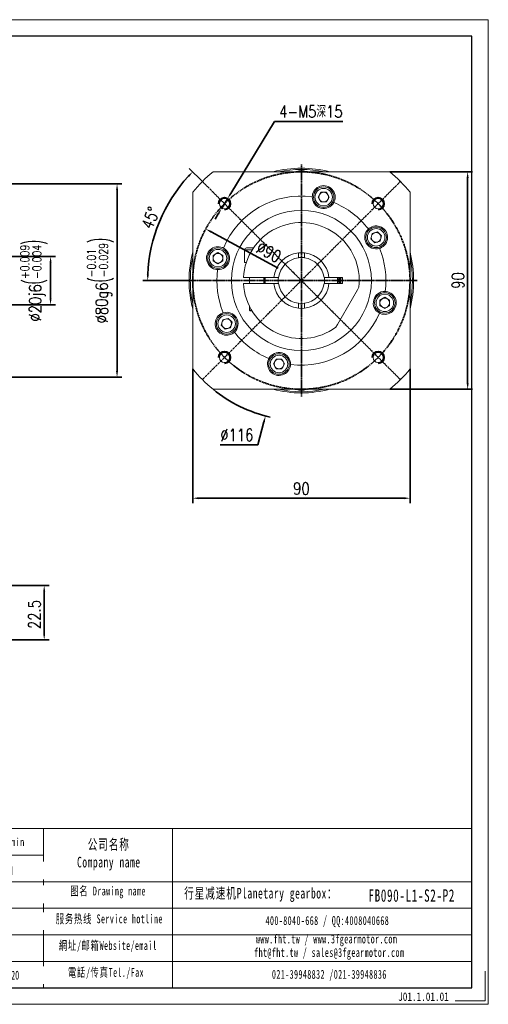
# Model space of a CAD drawing. Header units: millimetres. Extents: x 6818 to 7394, y -836 to -429.
# Tile 7 of 7: x 7200 to 7394, y -836 to -429. Entities that reach past the tile are written whole.
import ezdxf

# ---------------------------------------------------------------- set-up
doc = ezdxf.new("R2010")
doc.units = ezdxf.units.MM
doc.header["$PDSIZE"] = -5
doc.linetypes.add('CENTER', pattern=[0.6, 0.375, -0.075, 0.075, -0.075])
doc.layers.get('0').update_dxf_attribs({"lineweight": 18})
doc.layers.get('Defpoints').update_dxf_attribs({"lineweight": 18})
for name, color, linetype, lineweight in [('1轮廓实线层', 7, 'Continuous', 70), ('2细线层', 4, 'Continuous', 35), ('3中心线层', 1, 'CENTER', 35), ('6文字层', 3, 'Continuous', 35), ('7标注层', 4, 'Continuous', 35), ('SLD-0', 7, 'Continuous', 18), ('图框_外框线', 7, 'Continuous', 18), ('标注线', 7, 'Continuous', 18)]:
    doc.layers.add(name, color=color, linetype=linetype, lineweight=lineweight)
doc.styles.add('TH_GBDIM', font='romans.shx', dxfattribs={"width": 0.8, "bigfont": 'gbcbig.shx'})
doc.styles.add('标准', font='txt', dxfattribs={"width": 0.667})
doc.styles.add('样式 1', font='txt', dxfattribs={"width": 0.8})
doc.dimstyles.new('TH_GBDIM', dxfattribs={"dimtxt": 5, "dimasz": 2.5, "dimexe": 2, "dimexo": 0, "dimgap": 1.5, "dimtad": 1, "dimdec": 1, "dimdsep": 46, "dimtxsty": 'TH_GBDIM', "dimcen": 2.5, "dimclrd": 130, "dimclre": 130, "dimclrt": 3, "dimadec": 0, "dimazin": 2, "dimtfac": 0.714286, "dimtdec": 1, "dimtmove": 0, "dimatfit": 3, "dimfxl": 1, "dimtzin": 0, "dimlwd": -1, "dimlwe": -1, "dimarcsym": 0})

# ---------------------------------------------------------------- blocks, each defined once
blk = doc.blocks.new('*U191')
at = {"layer": '3中心线层'}
blk.add_line((-20.51, -20.51), (20.51, 20.51), dxfattribs=at)
blk = doc.blocks.new('*U190')
at = {"layer": '1轮廓实线层', "color": 0, "linetype": 'ByBlock', "lineweight": -2, "transparency": 16777216}
for p, rotation in [((2056.64, 2539.15), 90), ((2056.64, 2498.14), 180), ((2097.65, 2498.14), 270)]:
    blk.add_blockref('*U191', p, dxfattribs=dict(at, rotation=rotation))
blk.add_blockref('*U191', (2097.65, 2539.15), dxfattribs=at)
blk = doc.blocks.new('*D194')
at = {"layer": '7标注层', "color": 130}
blk.add_line((7307.01, -531.52), (7279.22, -516.54), dxfattribs=at)
blk.add_solid([(7279.42, -516.17), (7279.02, -516.9), (7277.02, -515.35)], dxfattribs=at)
at = {"layer": 'Defpoints', "color": 0}
for p in [(7277.02, -515.35), (7356.24, -558.06)]:
    blk.add_point(p, dxfattribs=at)
at = {"layer": '7标注层', "color": 3, "insert": (7303.15, -524.89), "char_height": 5, "attachment_point": 5, "rotation": 331.6688, "style": 'TH_GBDIM'}
blk.add_mtext('∅90', dxfattribs=at)
blk = doc.blocks.new('*D195')
at = {"layer": '7标注层', "color": 130}
for p, q in [((7271.63, -573.3), (7271.63, -628.8)), ((7361.63, -573.3), (7361.63, -628.8)), ((7274.13, -626.8), (7359.13, -626.8))]:
    blk.add_line(p, q, dxfattribs=at)
for points in [[(7274.13, -626.38), (7274.13, -627.22), (7271.63, -626.8)], [(7359.13, -627.22), (7359.13, -626.38), (7361.63, -626.8)]]:
    blk.add_solid(points, dxfattribs=at)
at = {"layer": 'Defpoints', "color": 0}
for p in [(7271.63, -573.3), (7361.63, -573.3), (7361.63, -626.8)]:
    blk.add_point(p, dxfattribs=at)
at = {"layer": '7标注层', "color": 3, "insert": (7316.63, -622.8), "char_height": 5, "attachment_point": 5, "style": 'TH_GBDIM'}
blk.add_mtext('90', dxfattribs=at)
blk = doc.blocks.new('*D196')
at = {"layer": '7标注层', "color": 130}
for p, q in [((7314.13, -536.71), (7319.13, -536.71)), ((7316.63, -539.21), (7316.63, -534.21)), ((7298.63, -604.64), (7301.13, -595.19)), ((7282.94, -604.64), (7298.63, -604.64))]:
    blk.add_line(p, q, dxfattribs=at)
blk.add_arc((7316.63, -536.71), 58, 230.8833, 257.1309, dxfattribs=at)
blk.add_solid([(7301.53, -595.29), (7300.73, -595.08), (7301.77, -592.77)], dxfattribs=at)
at = {"layer": 'Defpoints', "color": 0}
for p in [(7331.49, -480.64), (7301.77, -592.77)]:
    blk.add_point(p, dxfattribs=at)
at = {"layer": '7标注层', "color": 3, "insert": (7289.89, -600.64), "char_height": 5, "attachment_point": 5, "style": 'TH_GBDIM'}
blk.add_mtext('{∅116}{}{}', dxfattribs=at)
blk = doc.blocks.new('*D197')
at = {"layer": '7标注层', "color": 130}
for p, q in [((7305.51, -470.94), (7287.41, -500.62)), ((7333.82, -470.94), (7305.51, -470.94)), ((7283.51, -507.02), (7286.11, -502.75)), ((7282.21, -509.16), (7280.91, -511.29))]:
    blk.add_line(p, q, dxfattribs=at)
for points in [[(7287.06, -500.4), (7287.77, -500.83), (7286.11, -502.75)], [(7282.56, -509.37), (7281.85, -508.94), (7283.51, -507.02)]]:
    blk.add_solid(points, dxfattribs=at)
at = {"layer": 'Defpoints', "color": 0}
for p in [(7286.11, -502.75), (7283.51, -507.02)]:
    blk.add_point(p, dxfattribs=at)
at = {"layer": '7标注层', "color": 3, "insert": (7320.56, -466.74), "char_height": 5, "attachment_point": 5, "style": 'TH_GBDIM'}
blk.add_mtext('{4-M5深15}{}{}', dxfattribs=at)
blk = doc.blocks.new('*D198')
at = {"layer": '7标注层', "color": 130}
for p, q in [((7275.62, -495.69), (7270.22, -490.29)), ((7268.63, -536.71), (7250.99, -536.71))]:
    blk.add_line(p, q, dxfattribs=at)
blk.add_arc((7316.63, -536.71), 63.64, 137.2508, 177.7492, dxfattribs=at)
for points in [[(7270.2, -493.8), (7269.6, -493.22), (7271.63, -491.7)], [(7252.62, -534.2), (7253.45, -534.21), (7252.99, -536.71)]]:
    blk.add_solid(points, dxfattribs=at)
at = {"layer": 'Defpoints', "color": 0}
for p in [(7275.62, -495.69), (7261.52, -504.89), (7268.63, -536.71), (7316.63, -536.71), (7364.63, -536.71)]:
    blk.add_point(p, dxfattribs=at)
at = {"layer": '7标注层', "color": 3, "insert": (7254.14, -510.82), "char_height": 5, "attachment_point": 5, "rotation": 67.5, "style": 'TH_GBDIM'}
blk.add_mtext('45%%d', dxfattribs=at)
blk = doc.blocks.new('*D199')
at = {"layer": '7标注层', "color": 130}
for p, q in [((7353.22, -491.71), (7387.49, -491.71)), ((7385.49, -579.21), (7385.49, -494.21)), ((7353.22, -581.71), (7387.49, -581.71))]:
    blk.add_line(p, q, dxfattribs=at)
for points in [[(7385.91, -494.21), (7385.07, -494.21), (7385.49, -491.71)], [(7385.07, -579.21), (7385.91, -579.21), (7385.49, -581.71)]]:
    blk.add_solid(points, dxfattribs=at)
at = {"layer": 'Defpoints', "color": 0}
for p in [(7353.22, -491.71), (7385.49, -491.71), (7353.22, -581.71)]:
    blk.add_point(p, dxfattribs=at)
at = {"layer": '7标注层', "color": 3, "insert": (7381.49, -536.71), "char_height": 5, "attachment_point": 5, "rotation": 90, "style": 'TH_GBDIM'}
blk.add_mtext('90', dxfattribs=at)
blk = doc.blocks.new('*D211')
at = {"layer": '7标注层', "color": 130}
for p, q in [((7191.11, -526.71), (7214.77, -526.71)), ((7212.77, -544.21), (7212.77, -529.21)), ((7191.11, -546.71), (7214.77, -546.71))]:
    blk.add_line(p, q, dxfattribs=at)
for points in [[(7213.18, -529.21), (7212.35, -529.21), (7212.77, -526.71)], [(7212.35, -544.21), (7213.18, -544.21), (7212.77, -546.71)]]:
    blk.add_solid(points, dxfattribs=at)
at = {"layer": 'Defpoints', "color": 0}
for p in [(7191.11, -526.71), (7212.77, -526.71), (7191.11, -546.71)]:
    blk.add_point(p, dxfattribs=at)
at = {"layer": '7标注层', "color": 3, "insert": (7205.82, -536.71), "char_height": 5, "attachment_point": 5, "rotation": 90, "style": 'TH_GBDIM'}
blk.add_mtext('{%%c20}{}{j6\\H0.7143x;{\\H2x;\\W0.5;(}\\S+0.009^ -0.004;{\\H2x;\\W0.5;)}}', dxfattribs=at)
blk = doc.blocks.new('*D212')
at = {"layer": '7标注层', "color": 130}
for p, q in [((7154.21, -496.71), (7242.3, -496.71)), ((7240.3, -499.21), (7240.3, -574.21)), ((7154.21, -576.71), (7242.3, -576.71))]:
    blk.add_line(p, q, dxfattribs=at)
for points in [[(7240.71, -499.21), (7239.88, -499.21), (7240.3, -496.71)], [(7239.88, -574.21), (7240.71, -574.21), (7240.3, -576.71)]]:
    blk.add_solid(points, dxfattribs=at)
at = {"layer": 'Defpoints', "color": 0}
for p in [(7154.21, -496.71), (7154.21, -576.71), (7240.3, -576.71)]:
    blk.add_point(p, dxfattribs=at)
at = {"layer": '7标注层', "color": 3, "insert": (7233.35, -536.71), "char_height": 5, "attachment_point": 5, "rotation": 90, "style": 'TH_GBDIM'}
blk.add_mtext('{%%c80}{}{g6\\H0.7143x;{\\H2x;\\W0.5;(}\\S-0.01^ -0.029;{\\H2x;\\W0.5;)}}', dxfattribs=at)
blk = doc.blocks.new('*D219')
at = {"layer": '7标注层', "color": 130}
for p, q in [((7180.83, -662.95), (7212.12, -662.95)), ((7210.12, -665.45), (7210.12, -682.95)), ((7178.23, -685.45), (7212.12, -685.45))]:
    blk.add_line(p, q, dxfattribs=at)
for points in [[(7210.54, -665.45), (7209.71, -665.45), (7210.12, -662.95)], [(7209.71, -682.95), (7210.54, -682.95), (7210.12, -685.45)]]:
    blk.add_solid(points, dxfattribs=at)
at = {"layer": 'Defpoints', "color": 0}
for p in [(7180.83, -662.95), (7178.23, -685.45), (7210.12, -685.45)]:
    blk.add_point(p, dxfattribs=at)
at = {"layer": '7标注层', "color": 3, "insert": (7206.12, -674.92), "char_height": 5, "attachment_point": 5, "rotation": 90, "style": 'TH_GBDIM'}
blk.add_mtext('22.5', dxfattribs=at)

msp = doc.modelspace()

# ---------------------------------------------------------------- linework, layer by layer
at = {"color": 7, "linetype": 'Continuous', "lineweight": 15}
for p, q in [((7280.038756, -491.70623), (7353.223455, -491.70623)), ((7271.631104, -573.298581), (7271.631104, -500.113882)), ((7323.574486, -502.174385), (7324.729186, -500.174385)), ((7324.729186, -500.174385), (7327.038587, -500.174385)), ((7327.038587, -500.174385), (7328.193287, -502.174385)), ((7361.631108, -500.113882), (7361.631108, -573.298581)), ((7321.168952, -501.598284), (7321.137181, -501.997512)), ((7324.729186, -504.174382), (7323.574486, -502.174385)), ((7327.038587, -504.174382), (7324.729186, -504.174382)), ((7328.193287, -502.174385), (7327.038587, -504.174382)), ((7330.083091, -504.394561), (7330.255189, -504.032936)), ((7344.664915, -515.089905), (7344.360153, -515.349737)), ((7345.360803, -519.428948), (7345.958521, -517.198239)), ((7345.958521, -517.198239), (7348.189232, -516.600521)), ((7348.189232, -516.600521), (7349.822224, -518.233516)), ((7346.993797, -521.061942), (7345.360803, -519.428948)), ((7349.224509, -520.464225), (7346.993797, -521.061942)), ((7349.822224, -518.233516), (7349.224509, -520.464225)), ((7280.099259, -526.29875), (7282.099259, -525.14405)), ((7282.099259, -525.14405), (7284.099256, -526.29875)), ((7284.319435, -523.254247), (7283.95781, -523.082148)), ((7293.131107, -523.956232), (7293.131107, -529.206232)), ((7293.881106, -523.206231), (7296.787971, -523.206231)), ((7315.381106, -525.274368), (7315.381106, -525.676839)), ((7315.381106, -525.676839), (7315.381106, -526.706707)), ((7317.881106, -525.676839), (7317.881106, -525.274368)), ((7317.881106, -526.706707), (7317.881106, -525.676839)), ((7348.990896, -523.37042), (7349.368298, -523.236403)), ((7280.099259, -528.608151), (7280.099259, -526.29875)), ((7282.099259, -529.762852), (7280.099259, -528.608151)), ((7284.099256, -528.608151), (7282.099259, -529.762852)), ((7284.099256, -526.29875), (7284.099256, -528.608151)), ((7293.83308, -529.206232), (7293.131107, -529.206232)), ((7281.523158, -532.168386), (7281.922386, -532.200157)), ((7293.164373, -535.456232), (7292.663679, -535.456232)), ((7304.696388, -535.456232), (7293.164373, -535.456232)), ((7295.131105, -535.456232), (7295.131105, -537.956232)), ((7301.131106, -537.956232), (7301.131106, -535.456232)), ((7301.332086, -535.456232), (7301.281106, -536.706232)), ((7301.281106, -536.706232), (7301.332086, -537.956232)), ((7305.199242, -535.456232), (7304.696388, -535.456232)), ((7305.601713, -535.456232), (7305.199242, -535.456232)), ((7306.631581, -535.456232), (7305.601713, -535.456232)), ((7327.660498, -535.456232), (7326.630631, -535.456232)), ((7328.062969, -535.456232), (7327.660498, -535.456232)), ((7328.565824, -535.456232), (7328.062969, -535.456232)), ((7333.631107, -535.456232), (7328.565824, -535.456232)), ((7333.631107, -537.956232), (7333.631107, -535.456232)), ((7292.663679, -537.956232), (7293.164373, -537.956232)), ((7293.164373, -537.956232), (7304.696388, -537.956232)), ((7304.696388, -537.956232), (7305.199242, -537.956232)), ((7305.199242, -537.956232), (7305.601713, -537.956232)), ((7305.601713, -537.956232), (7306.631581, -537.956232)), ((7326.630631, -537.956232), (7327.660498, -537.956232)), ((7327.660498, -537.956232), (7328.062969, -537.956232)), ((7328.062969, -537.956232), (7328.565824, -537.956232)), ((7328.565824, -537.956232), (7333.631107, -537.956232)), ((7331.552987, -554.860776), (7339.814342, -540.551688)), ((7340.479496, -539.399608), (7339.814342, -540.551688)), ((7351.739054, -541.244078), (7351.339825, -541.212307)), ((7349.162956, -544.804312), (7351.162952, -543.649612)), ((7349.162956, -547.113713), (7349.162956, -544.804312)), ((7351.162952, -543.649612), (7353.162953, -544.804312)), ((7353.162953, -544.804312), (7353.162953, -547.113713)), ((7284.271316, -550.042044), (7283.893914, -550.17606)), ((7295.131105, -547.371596), (7295.131105, -548.956231)), ((7295.131105, -548.956231), (7295.381106, -549.206232)), ((7295.131105, -548.956231), (7295.992852, -548.956231)), ((7296.143304, -549.206232), (7295.381106, -549.206232)), ((7315.381106, -546.705757), (7315.381106, -547.735624)), ((7315.381106, -547.735624), (7315.381106, -548.138095)), ((7317.881106, -547.735624), (7317.881106, -546.705757)), ((7317.881106, -548.138095), (7317.881106, -547.735624)), ((7348.942776, -550.158217), (7349.304401, -550.330315)), ((7351.162952, -548.268413), (7349.162956, -547.113713)), ((7353.162953, -547.113713), (7351.162952, -548.268413)), ((7283.439987, -555.178948), (7284.037703, -552.948239)), ((7284.037703, -552.948239), (7286.268414, -552.350521)), ((7286.268414, -552.350521), (7287.901408, -553.983515)), ((7287.901408, -553.983515), (7287.303691, -556.214225)), ((7285.07298, -556.811942), (7283.439987, -555.178948)), ((7287.303691, -556.214225), (7285.07298, -556.811942)), ((7288.597296, -558.322558), (7288.902058, -558.062727)), ((7331.552987, -554.860776), (7330.887833, -556.012856)), ((7303.179121, -569.017902), (7303.007022, -569.379527)), ((7305.068924, -571.238078), (7306.223624, -569.238082)), ((7306.223624, -569.238082), (7308.533025, -569.238082)), ((7308.533025, -569.238082), (7309.687726, -571.238078)), ((7306.223624, -573.238079), (7305.068924, -571.238078)), ((7308.533025, -573.238079), (7306.223624, -573.238079)), ((7309.687726, -571.238078), (7308.533025, -573.238079)), ((7312.09326, -571.81418), (7312.125031, -571.414951)), ((7353.223455, -581.706234), (7280.038756, -581.706234))]:
    msp.add_line(p, q, dxfattribs=at)
at = {"color": 8, "linetype": 'Continuous', "lineweight": 15}
msp.add_line((7296.297942, -523.956232), (7293.131107, -523.956232), dxfattribs=at)
at = {"color": 7, "linetype": 'Continuous', "lineweight": 15, "flags": 128}
for points in [[(7317.881106, -525.274368), (7316.631106, -525.206232), (7315.381106, -525.274368)], [(7331.930125, -537.956232), (7331.981106, -536.706232), (7331.930125, -535.456232)], [(7315.381106, -548.138095), (7316.631106, -548.206232), (7317.881106, -548.138095)]]:
    msp.add_lwpolyline(points, dxfattribs=at)
at = {"color": 7, "linetype": 'Continuous', "lineweight": 15}
for centre, radius in [((7325.883887, -502.174383), 4.25), ((7325.883887, -502.174383), 3.625), ((7284.811301, -504.886427), 2.1), ((7348.450911, -504.886427), 2.1), ((7316.631106, -536.706232), 29), ((7347.591514, -518.831232), 4.25), ((7347.591514, -518.831232), 3.625), ((7282.099257, -527.453451), 4.25), ((7282.099257, -527.453451), 3.625), ((7351.162954, -545.959013), 4.25), ((7351.162954, -545.959013), 3.625), ((7285.670698, -554.581232), 4.25), ((7285.670698, -554.581232), 3.625), ((7284.811301, -568.526037), 2.1), ((7348.450911, -568.526037), 2.1), ((7307.378325, -571.23808), 4.25), ((7307.378325, -571.23808), 3.625)]:
    msp.add_circle(centre, radius, dxfattribs=at)
for centre, radius, start, end in [((7316.631106, -536.706232), 58, 129.11674378, 140.88325622), ((7316.631106, -536.706232), 46.5, 75.4074494, 104.5925506), ((7316.631106, -536.706232), 46, 78.03125445, 101.96874555), ((7316.631106, -495.956232), 4.75, 63.47464798, 116.52535202), ((7316.631106, -536.706232), 58, 39.11674378, 50.88325622), ((7325.883887, -502.174383), 4.75, 336.96620995, 173.03379005), ((7325.883887, -502.174383), 2, 150, 210), ((7325.883887, -502.174383), 2, 90, 150), ((7325.883887, -502.174383), 2, 30, 90), ((7325.883887, -502.174383), 2, 330, 30), ((7316.631106, -536.706232), 35, 82.60292324, 157.39707676), ((7325.883887, -502.174383), 4.75, 177.86602486, 332.13397514), ((7325.883887, -502.174383), 2, 210, 270), ((7325.883887, -502.174383), 2, 270, 330), ((7316.631106, -536.706232), 35, 37.60292324, 67.39707676), ((7316.631106, -536.706232), 24, 353.55646431, 177.01449399), ((7347.591514, -518.831232), 4.75, 132.86602486, 287.13397514), ((7347.591514, -518.831232), 4.75, 291.96620995, 128.03379005), ((7347.591514, -518.831232), 2, 105, 165), ((7347.591514, -518.831232), 2, 45, 105), ((7347.591514, -518.831232), 2, 345, 45), ((7347.591514, -518.831232), 2, 165, 225), ((7347.591514, -518.831232), 2, 225, 285), ((7347.591514, -518.831232), 2, 285, 345), ((7316.631106, -536.706232), 46.5, 165.4074494, 180), ((7282.099257, -527.453451), 4.75, 66.96620995, 263.03379005), ((7282.099257, -527.453451), 2, 60, 120), ((7282.099257, -527.453451), 4.75, 267.86602486, 62.13397514), ((7293.881106, -523.956232), 0.75, 90, 180), ((7316.631106, -536.706232), 11.5, 96.2401311, 173.7598689), ((7316.631106, -536.706232), 11.5, 6.2401311, 83.7598689), ((7316.631106, -536.706232), 35, 352.60292324, 22.39707676), ((7316.631106, -536.706232), 46.5, 345.4074494, 14.5925506), ((7316.631106, -536.706232), 46, 168.03125445, 180), ((7282.099257, -527.453451), 2, 120, 180), ((7282.099257, -527.453451), 2, 180, 240), ((7282.099257, -527.453451), 2, 240, 300), ((7282.099257, -527.453451), 2, 0, 60), ((7282.099257, -527.453451), 2, 300, 0), ((7316.631106, -536.706232), 9.5, 97.56084318, 172.43915682), ((7316.631106, -536.706232), 9.6, 82.51836874, 97.48163126), ((7316.631106, -536.706232), 9.5, 7.56084318, 82.43915682), ((7316.631106, -536.706232), 46, 348.03125445, 11.96874555), ((7316.631106, -536.706232), 35, 172.60292324, 202.39707676), ((7316.631106, -536.706232), 46.5, 180, 194.5925506), ((7316.631106, -536.706232), 46, 180, 191.96874555), ((7316.631106, -536.706232), 15, 175.21980815, 184.78019185), ((7316.631106, -536.706232), 9.6, 172.51836874, 187.48163126), ((7316.631106, -536.706232), 9.6, 352.51836874, 7.48163126), ((7316.631106, -536.706232), 15, 355.21980815, 4.78019185), ((7316.631106, -536.706232), 15.75, 355.44792858, 4.55207142), ((7316.631106, -536.706232), 16, 355.51920121, 4.48079879), ((7316.631106, -536.706232), 17, 355.78326952, 4.21673048), ((7316.631106, -536.706232), 24, 182.98550601, 306.44353569), ((7316.631106, -536.706232), 11.5, 186.2401311, 263.7598689), ((7316.631106, -536.706232), 9.5, 187.56084318, 262.43915682), ((7316.631106, -536.706232), 9.5, 277.56084318, 352.43915682), ((7316.631106, -536.706232), 11.5, 276.2401311, 353.7598689), ((7351.162954, -545.959013), 4.75, 87.86602486, 242.13397514), ((7351.162954, -545.959013), 4.75, 246.96620995, 83.03379005), ((7351.162954, -545.959013), 2, 120, 180), ((7351.162954, -545.959013), 2, 180, 240), ((7351.162954, -545.959013), 2, 60, 120), ((7351.162954, -545.959013), 2, 0, 60), ((7351.162954, -545.959013), 2, 300, 0), ((7285.670698, -554.581232), 4.75, 312.86602486, 107.13397514), ((7316.631106, -536.706232), 35, 262.60292324, 337.39707676), ((7316.631106, -536.706232), 9.6, 262.51836874, 277.48163126), ((7351.162954, -545.959013), 2, 240, 300), ((7285.670698, -554.581232), 4.75, 111.96620995, 308.03379005), ((7285.670698, -554.581232), 2, 165, 225), ((7285.670698, -554.581232), 2, 105, 165), ((7285.670698, -554.581232), 2, 45, 105), ((7285.670698, -554.581232), 2, 345, 45), ((7285.670698, -554.581232), 2, 225, 285), ((7285.670698, -554.581232), 2, 285, 345), ((7316.631106, -536.706232), 35, 217.60292324, 247.39707676), ((7307.378325, -571.23808), 4.75, 156.96620995, 353.03379005), ((7307.378325, -571.23808), 4.75, 357.86602486, 152.13397514), ((7307.378325, -571.23808), 2, 150, 210), ((7307.378325, -571.23808), 2, 90, 150), ((7307.378325, -571.23808), 2, 30, 90), ((7307.378325, -571.23808), 2, 330, 30), ((7316.631106, -536.706232), 58, 219.11674378, 230.88325622), ((7307.378325, -571.23808), 2, 210, 270), ((7307.378325, -571.23808), 2, 270, 330), ((7316.631106, -536.706232), 58, 309.11674378, 320.88325622), ((7316.631106, -536.706232), 46.5, 255.4074494, 284.5925506), ((7316.631106, -536.706232), 46, 258.03125445, 281.96874555), ((7316.631106, -577.456232), 4.75, 243.47464798, 296.52535202)]:
    msp.add_arc(centre, radius, start, end, dxfattribs=at)
at = {"color": 8, "linetype": 'Continuous', "lineweight": 15}
msp.add_arc((7316.631106, -536.706232), 16.4, 355.6287042, 4.3712958, dxfattribs=at)
at = {"color": 7, "linetype": 'Continuous', "lineweight": 15}
for points, knots in [([(7315.381106, -527.288827), (7315.381106, -527.202485), (7315.381106, -527.008389), (7315.381106, -526.8144), (7315.381106, -526.706707)], [0, 0, 0, 0, 0.4448478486, 1, 1, 1, 1]), ([(7317.881106, -526.706707), (7317.881106, -526.8144), (7317.881106, -527.008389), (7317.881106, -527.202485), (7317.881106, -527.288827)], [0, 0, 0, 0, 0.5551521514, 1, 1, 1, 1]), ([(7306.631581, -535.456232), (7306.739274, -535.456232), (7306.933264, -535.456232), (7307.127359, -535.456232), (7307.213701, -535.456232)], [0, 0, 0, 0, 0.5551521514, 1, 1, 1, 1]), ([(7326.04851, -535.456232), (7326.134853, -535.456232), (7326.328948, -535.456232), (7326.522937, -535.456232), (7326.630631, -535.456232)], [0, 0, 0, 0, 0.4448478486, 1, 1, 1, 1]), ([(7307.213701, -537.956232), (7307.127359, -537.956232), (7306.933264, -537.956232), (7306.739274, -537.956232), (7306.631581, -537.956232)], [0, 0, 0, 0, 0.4448478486, 1, 1, 1, 1]), ([(7326.630631, -537.956232), (7326.522937, -537.956232), (7326.328948, -537.956232), (7326.134853, -537.956232), (7326.04851, -537.956232)], [0, 0, 0, 0, 0.5551521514, 1, 1, 1, 1]), ([(7315.381106, -546.705757), (7315.381106, -546.598063), (7315.381106, -546.404074), (7315.381106, -546.209979), (7315.381106, -546.123636)], [0, 0, 0, 0, 0.5551521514, 1, 1, 1, 1]), ([(7317.881106, -546.123636), (7317.881106, -546.209979), (7317.881106, -546.404074), (7317.881106, -546.598063), (7317.881106, -546.705757)], [0, 0, 0, 0, 0.4448478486, 1, 1, 1, 1])]:
    msp.add_open_spline(points, degree=3, knots=knots, dxfattribs=at)
at = {"layer": '2细线层'}
for centre in [(7284.811301, -504.886427), (7348.450911, -504.886427), (7284.811301, -568.526037), (7348.450911, -568.526037)]:
    msp.add_arc(centre, 2.5, 270, 180, dxfattribs=at)
at = {"layer": '3中心线层'}
for p, q in [((7316.631106, -488.706232), (7316.631106, -584.706232)), ((7268.631106, -536.706232), (7364.631106, -536.706232))]:
    msp.add_line(p, q, dxfattribs=at)
msp.add_circle((7316.631106, -536.706232), 45, dxfattribs=at)
at = {"layer": '图框_外框线'}
for p, q in [((6868.644354, -763.545728), (7387.1862, -763.545728)), ((7209.76839, -763.545728), (7209.76839, -829.410087)), ((7263.309108, -763.545728), (7263.309108, -829.410087)), ((6918.33722, -774.535222), (7209.76839, -774.535222)), ((6868.644354, -785.524716), (7387.1862, -785.524716)), ((6918.33722, -796.51421), (7387.1862, -796.51421)), ((6918.33722, -807.503704), (7387.1862, -807.503704)), ((6918.33722, -818.493198), (7387.1862, -818.493198))]:
    msp.add_line(p, q, dxfattribs=at)
at = {"layer": '图框_外框线', "color": 3}
msp.add_lwpolyline([(6817.736046, -836.270932), (7394.047045, -836.270932), (7394.047045, -428.736726), (6817.736046, -428.736726)], close=True, dxfattribs=at)
at = {"layer": '图框_外框线', "color": 3, "lineweight": 25}
msp.add_lwpolyline([(6852.040272, -829.410087), (7387.1862, -829.410087), (7387.1862, -435.597571), (6852.040272, -435.597571)], close=True, dxfattribs=at)
at = {"layer": '图框_外框线', "color": 3}
msp.add_lwpolyline([(7392.674876, -822.549242), (7392.674876, -834.898763), (7380.325355, -834.898763)], dxfattribs=at)

# ---------------------------------------------------------------- block references
at = {"layer": '1轮廓实线层'}
msp.add_blockref('*U190', (5239.488941, -3055.350557), dxfattribs=at)

# ---------------------------------------------------------------- texts
at = {"layer": '6文字层', "insert": (7356.722761, -831.346384), "char_height": 3.5, "width": 43.30442304, "attachment_point": 1, "style": '样式 1'}
msp.add_mtext('J01.1.01.01', dxfattribs=at)
at = {"layer": 'SLD-0', "color": 1, "attachment_point": 2, "style": '标准'}
for s, insert, char_height, width in [('{\\T1.1;12 Nm/arcmin}', (7190.702263, -767.423471), 3.29684818, 42.16235069), ('\\T1.1;公司名称\\PCompany name', (7236.878323, -767.884168), 4.39579757, 56.91185357), ('\\T1.1;图名 Drawing name', (7236.57785, -787.550474), 3.66316464, 46.84705632), ('\\T1.1;  行星减速机Planetary gearbox：', (7297.628424, -788.078176), 4.39579757, 69.13552201), ('\\T1.1;服务热线 Service hotline', (7237.097311, -799.06922), 3.66316464, 52.19212121), ('\\T1.1;400-8040-668 / QQ:4008040668', (7327.395706, -799.769166), 3.66316464, 106.65453774), ('\\T1.1;網址/邮箱Website/email', (7236.526922, -810.105762), 3.66316464, 54.32708565), ('\\T1.1;www.fht.tw / www.3fgearmotor.com ', (7327.057943, -807.399045), 3.66316464, 106.77460124), ('\\T1.1;\\pxt12;fht@fht.tw / sales@3fgearmotor.com ', (7328.174329, -812.977075), 3.66316464, 106.77460124), ('\\T1.1;電話/传真Tel./Fax', (7235.70621, -821.228352), 3.66316464, 54.98048126), ('\\T1.1;021-39948832 /021-39948836 ', (7328.212632, -822.029275), 3.66316464, 81.53048526)]:
    msp.add_mtext(s, dxfattribs=dict(at, insert=insert, char_height=char_height, width=width))
at = {"layer": '标注线', "color": 1, "insert": (7362.319779, -788.673846), "char_height": 5.1284305, "width": 30.64914176, "attachment_point": 2, "style": '标准'}
msp.add_mtext('\\pxt5;{\\T1.1;FB090-L1-S2-P2}', dxfattribs=at)

# ---------------------------------------------------------------- dimensions: what is measured, and where the dimension line sits
at = {"layer": '7标注层'}
for p1, p2, text, override, picture, middle in [((7283.510087, -507.021103), (7286.112514, -502.75175), '{4-M5深15}{}{}', {"dimtoh": 1}, '*D197', (7320.557692, -470.935278)), ((7331.490928, -480.642111), (7301.771283, -592.770353), '{<>}{}{}', {"dimtih": 1, "dimtoh": 1, "dimtofl": 0}, '*D196', (7289.888369, -604.635333))]:
    dim = msp.add_diameter_dim_2p(p1=p1, p2=p2, text=text, dimstyle='TH_GBDIM', override=override, dxfattribs=at)
    dim.commit()
    dim.dimension.update_dxf_attribs({"geometry": picture, "text_midpoint": middle, "dimtype": 163})
dim = msp.add_angular_dim_2l(base=(7261.515463, -504.8852), line1=((7268.631106, -536.706232), (7364.631106, -536.706232)), line2=((7316.631106, -536.706232), (7275.618912, -495.694038)), dimstyle='TH_GBDIM', dxfattribs=at)
dim.commit()
dim.dimension.update_dxf_attribs({"geometry": '*D198', "text_midpoint": (7254.137989, -510.820735)})
dim = msp.add_linear_dim(base=(7385.490096, -491.706232), p1=(7353.223455, -581.706234), p2=(7353.223455, -491.706232), angle=90, dimstyle='TH_GBDIM', dxfattribs=at)
dim.commit()
dim.dimension.update_dxf_attribs({"geometry": '*D199', "text_midpoint": (7381.490096, -536.706233)})
for base, p1, p2, text, picture, middle in [((7240.296561, -576.706231), (7154.207512, -496.706233), (7154.207512, -576.706231), '{%%c<>}{}{g6\\H0.7143x;{\\H2x;\\W0.5;(}\\S-0.01^ -0.029;{\\H2x;\\W0.5;)}}', '*D212', (7240.296561, -536.706232)), ((7212.766532, -526.706232), (7191.107511, -546.706232), (7191.107505, -526.706232), '{%%c<>}{}{j6\\H0.7143x;{\\H2x;\\W0.5;(}\\S+0.009^ -0.004;{\\H2x;\\W0.5;)}}', '*D211', (7212.766532, -536.706232))]:
    dim = msp.add_linear_dim(base=base, p1=p1, p2=p2, angle=90, text=text, dimstyle='TH_GBDIM', dxfattribs=at)
    dim.commit()
    dim.dimension.update_dxf_attribs({"geometry": picture, "text_midpoint": middle, "dimtype": 160})
dim = msp.add_diameter_dim_2p(p1=(7356.240976, -558.06175), p2=(7277.021235, -515.350713), dimstyle='TH_GBDIM', dxfattribs=at)
dim.commit()
dim.dimension.update_dxf_attribs({"geometry": '*D194', "text_midpoint": (7301.24754, -528.412238), "dimtype": 163})
dim = msp.add_linear_dim(base=(7361.631106, -626.799054), p1=(7271.631106, -573.298581), p2=(7361.631106, -573.298581), dimstyle='TH_GBDIM', dxfattribs=at)
dim.commit()
dim.dimension.update_dxf_attribs({"geometry": '*D195', "text_midpoint": (7316.631106, -626.799054), "dimtype": 160})
dim = msp.add_linear_dim(base=(7210.124153, -685.44892), p1=(7180.83189, -662.94892), p2=(7178.23189, -685.44892), angle=90, dimstyle='TH_GBDIM', override={"dimdec": 5}, dxfattribs=at)
dim.commit()
dim.dimension.update_dxf_attribs({"geometry": '*D219', "text_midpoint": (7210.124153, -674.916847), "dimtype": 160})

# ---------------------------------------------------------------- next in the draw order: texts
at = {"layer": 'SLD-0', "color": 1, "width": 88.66247337, "attachment_point": 2, "style": '标准', "bg_fill": 2}
for s, insert, char_height in [('{\\fSimSun|b1|i0|c134|p2;1300 N}', (7192.094582, -779.113862), 3.66316464), ('{\\fSimSun|b1|i0|c134|p2;660 N}', (7191.836216, -788.924296), 3.66316464), ('{\\fSimSun|b0|i0|c134|p2;\\T1.1;刘建勇 }', (7191.529095, -800.043917), 3.66316464), ('2024/08/20', (7191.462956, -822.36338), 3.6631646)]:
    msp.add_mtext(s, dxfattribs=dict(at, insert=insert, char_height=char_height))

doc.saveas('drawing.dxf')
